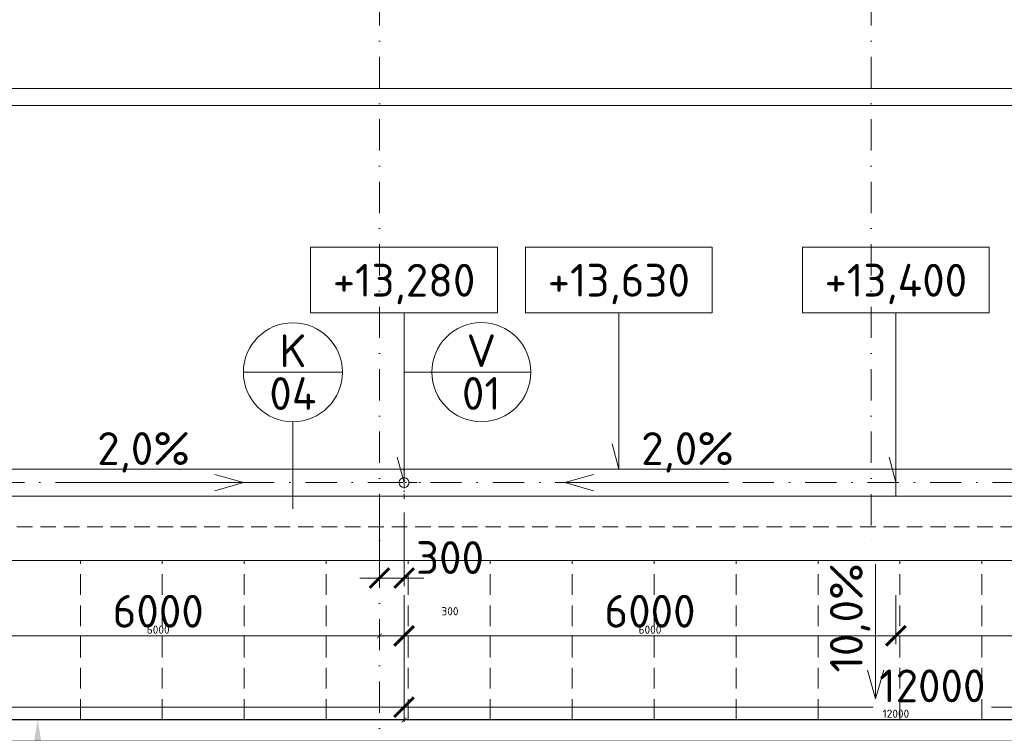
# Model space of a CAD drawing. Header units: millimetres. Extents: x -916886 to 3713765, y -2985421 to 1675785.
# Tile 102 of 256: x 25610 to 37623, y 174241 to 182946. Entities that reach past the tile are written whole.
import ezdxf
from ezdxf import colors
from ezdxf.entities.mleader import LeaderData, LeaderLine
from ezdxf.enums import TextEntityAlignment as Align
from ezdxf.math import Vec2, Vec3

# ---------------------------------------------------------------- set-up
doc = ezdxf.new("R2010")
doc.units = ezdxf.units.MM
for name, pattern in [('CENTERX2', [101.6, 63.5, -12.7, 12.7, -12.7]), ('DASHDOT', [25.4, 12.7, -6.35, 0, -6.35]), ('ČÁRKOVANÁ', [19.05, 12.7, -6.35])]:
    doc.linetypes.add(name, pattern=pattern)
doc.layers.get('Defpoints').update_dxf_attribs({"color": 8})
for name, color, linetype, lineweight in [('A99_N_kce-pohl', 1, 'Continuous', 9), ('A99_N_koty-200', 5, 'Continuous', 5), ('A99_N_koty-200 @ 200', 5, 'Continuous', 5), ('A99_N_koty-200 @ 50 (2)', 5, 'Continuous', 5), ('A99_N_koty-vysk', 160, 'Continuous', 9), ('A99_N_txt-popis-50 @ 200', 240, 'Continuous', 9), ('A99_N_znaceni 200', 5, 'Continuous', 5), ('A99_S_osy', 1, 'CENTERX2', 5)]:
    doc.layers.add(name, color=color, linetype=linetype, lineweight=lineweight)
doc.styles.add('A99_kota', font='isocpeur.ttf', dxfattribs={"height": 2})
doc.styles.add('A99_popis', font='isocpeur.ttf')
doc.styles.add('ad_popis 100', font='isocpeur.ttf', dxfattribs={"height": 200})
doc.dimstyles.new('A99_kota_200 new', dxfattribs={"dimscale": 200, "dimtxt": 2, "dimasz": 1.2, "dimexe": 0.5, "dimexo": 1.5, "dimgap": 0.5, "dimtad": 1, "dimdec": 0, "dimzin": 3, "dimdsep": 46, "dimtxsty": 'A99_kota', "dimblk": 'ARCHTICK', "dimcen": 2.5, "dimazin": 2, "dimtfac": 0.75, "dimtdec": 0, "dimtix": 1, "dimtmove": 2, "dimatfit": 0, "dimfxl": 0, "dimtolj": 1, "dimtzin": 0, "dimlwd": 5, "dimlwe": 5, "dimarcsym": 0})

# ---------------------------------------------------------------- blocks, each defined once
blk = doc.blocks.new('_ArchTick')
at = {"color": 0, "linetype": 'ByBlock', "const_width": 0.15}
blk.add_lwpolyline([(-0.5, -0.5), (0.5, 0.5)], dxfattribs=at)
blk = doc.blocks.new('*D3113')
at = {"layer": 'A99_N_koty-200', "color": 0, "linetype": 'Continuous', "lineweight": 5, "transparency": 16777216}
for p, q in [((5860, 182105), (5860, 182205)), ((150690, 182105), (150690, 182205)), ((5860, 182105), (150690, 182105))]:
    blk.add_line(p, q, dxfattribs=at)
at = {"layer": 'Defpoints', "color": 0, "linetype": 'Continuous', "lineweight": 0, "transparency": 16777216}
for p in [(150690, 182105), (150690, 182095), (5860, 181900)]:
    blk.add_point(p, dxfattribs=at)
at = {"layer": 'A99_N_koty-200', "color": 0, "linetype": 'Continuous', "lineweight": 5, "transparency": 16777216, "xscale": 240, "yscale": 240, "zscale": 240, "rotation": 180}
blk.add_blockref('_ArchTick', (5860, 182105), dxfattribs=at)
at = {"layer": 'A99_N_koty-200', "color": 0, "linetype": 'Continuous', "lineweight": 5, "transparency": 16777216, "xscale": 240, "yscale": 240, "zscale": 240}
blk.add_blockref('_ArchTick', (150690, 182105), dxfattribs=at)
at = {"layer": 'A99_N_koty-200', "color": 0, "linetype": 'Continuous', "transparency": 16777216, "insert": (76950, 182405), "char_height": 400, "attachment_point": 5, "style": 'A99_kota'}
blk.add_mtext('\\A1;144830', dxfattribs=at)
blk = doc.blocks.new('*D3114')
at = {"layer": 'A99_N_koty-200', "color": 0, "linetype": 'Continuous', "lineweight": 5, "transparency": 16777216}
for p, q in [((150690, 182020), (150690, 181875)), ((5860, 181900), (5860, 181925)), ((5860, 181900), (150690, 181900))]:
    blk.add_line(p, q, dxfattribs=at)
at = {"layer": 'Defpoints', "color": 0, "linetype": 'Continuous', "lineweight": 0, "transparency": 16777216}
for p in [(150690, 182095), (5860, 181900), (150690, 181900)]:
    blk.add_point(p, dxfattribs=at)
at = {"layer": 'A99_N_koty-200', "color": 0, "linetype": 'Continuous', "lineweight": 5, "transparency": 16777216, "xscale": 60, "yscale": 60, "zscale": 60, "rotation": 180}
blk.add_blockref('_ArchTick', (5860, 181900), dxfattribs=at)
at = {"layer": 'A99_N_koty-200', "color": 0, "linetype": 'Continuous', "lineweight": 5, "transparency": 16777216, "xscale": 60, "yscale": 60, "zscale": 60}
blk.add_blockref('_ArchTick', (150690, 181900), dxfattribs=at)
at = {"layer": 'A99_N_koty-200', "color": 0, "linetype": 'Continuous', "transparency": 16777216, "insert": (78275, 181975), "char_height": 100, "attachment_point": 5, "style": 'A99_kota'}
blk.add_mtext('\\A1;144830', dxfattribs=at)
blk = doc.blocks.new('*U62')
at = {"color": 0, "linetype": 'ByBlock'}
for p, q in [((5.7, -4), (5.7, -14.35)), ((5.7, -14.35), (5.286, -12.805))]:
    blk.add_line(p, q, dxfattribs=at)
blk.add_lwpolyline([(0, -4), (11.4, -4), (11.4, 0), (0, 0)], close=True, dxfattribs=at)
at = {"color": 0, "linetype": 'ByBlock', "style": 'A99_kota'}
for tag, p in [('VYSKA', (5.7, -2.241)), ('VYSKA_POPIS1', (5.7, -6.041)), ('VYSKA_POPIS2', (5.9, -9.541)), ('VYSKA_POPIS3', (5.9, -13.041))]:
    blk.add_attdef(tag, text='', height=2, dxfattribs=at).set_placement(p, align=Align.MIDDLE)
blk = doc.blocks.new('*D3693')
at = {"layer": 'A99_N_koty-200', "color": 0, "linetype": 'Continuous', "lineweight": 5, "transparency": 16777216}
for p, q in [((30000, 176935), (30000, 176035)), ((30300, 176935), (30300, 176035)), ((30000, 176135), (29760, 176135)), ((30000, 176135), (30300, 176135)), ((30300, 176135), (30540, 176135))]:
    blk.add_line(p, q, dxfattribs=at)
at = {"layer": 'Defpoints', "color": 0, "linetype": 'Continuous', "lineweight": 0, "transparency": 16777216}
for p in [(30000, 177300), (30300, 177300), (30300, 176135)]:
    blk.add_point(p, dxfattribs=at)
at = {"layer": 'A99_N_koty-200', "color": 0, "linetype": 'Continuous', "lineweight": 5, "transparency": 16777216, "xscale": 240, "yscale": 240, "zscale": 240}
blk.add_blockref('_ArchTick', (30000, 176135), dxfattribs=at)
at = {"layer": 'A99_N_koty-200', "color": 0, "linetype": 'Continuous', "lineweight": 5, "transparency": 16777216, "xscale": 240, "yscale": 240, "zscale": 240, "rotation": 180}
blk.add_blockref('_ArchTick', (30300, 176135), dxfattribs=at)
at = {"layer": 'A99_N_koty-200', "color": 0, "linetype": 'Continuous', "transparency": 16777216, "insert": (30860, 176385), "char_height": 400, "attachment_point": 5, "style": 'A99_kota'}
blk.add_mtext('\\A1;300', dxfattribs=at)
blk = doc.blocks.new('*D3694')
at = {"layer": 'A99_N_koty-200', "color": 0, "linetype": 'Continuous', "lineweight": 5, "transparency": 16777216}
for p, q in [((30000, 175630), (30000, 175405)), ((30300, 175630), (30300, 175405)), ((30000, 175430), (29940, 175430)), ((30000, 175430), (30300, 175430)), ((30300, 175430), (30360, 175430))]:
    blk.add_line(p, q, dxfattribs=at)
at = {"layer": 'Defpoints', "color": 0, "linetype": 'Continuous', "lineweight": 0, "transparency": 16777216}
for p in [(30000, 177300), (30300, 177300), (30300, 175430)]:
    blk.add_point(p, dxfattribs=at)
at = {"layer": 'A99_N_koty-200', "color": 0, "linetype": 'Continuous', "lineweight": 5, "transparency": 16777216, "xscale": 60, "yscale": 60, "zscale": 60}
blk.add_blockref('_ArchTick', (30000, 175430), dxfattribs=at)
at = {"layer": 'A99_N_koty-200', "color": 0, "linetype": 'Continuous', "lineweight": 5, "transparency": 16777216, "xscale": 60, "yscale": 60, "zscale": 60, "rotation": 180}
blk.add_blockref('_ArchTick', (30300, 175430), dxfattribs=at)
at = {"layer": 'A99_N_koty-200', "color": 0, "linetype": 'Continuous', "transparency": 16777216, "insert": (30860, 175730), "char_height": 100, "attachment_point": 5, "style": 'A99_kota'}
blk.add_mtext('\\A1;300', dxfattribs=at)
blk = doc.blocks.new('*D3696')
at = {"layer": 'A99_N_koty-200', "color": 0, "linetype": 'Continuous', "lineweight": 5, "transparency": 16777216}
for p, q in [((30300, 175360), (30300, 174460)), ((42300, 175360), (42300, 174460)), ((30300, 174560), (36025, 174560)), ((42300, 174560), (37465, 174560))]:
    blk.add_line(p, q, dxfattribs=at)
at = {"layer": 'Defpoints', "color": 0, "linetype": 'Continuous', "lineweight": 0, "transparency": 16777216}
for p in [(30300, 177300), (42300, 176835), (42300, 174560)]:
    blk.add_point(p, dxfattribs=at)
at = {"layer": 'A99_N_koty-200', "color": 0, "linetype": 'Continuous', "lineweight": 5, "transparency": 16777216, "xscale": 240, "yscale": 240, "zscale": 240, "rotation": 180}
blk.add_blockref('_ArchTick', (30300, 174560), dxfattribs=at)
at = {"layer": 'A99_N_koty-200', "color": 0, "linetype": 'Continuous', "lineweight": 5, "transparency": 16777216, "xscale": 240, "yscale": 240, "zscale": 240}
blk.add_blockref('_ArchTick', (42300, 174560), dxfattribs=at)
at = {"layer": 'A99_N_koty-200', "color": 0, "linetype": 'Continuous', "transparency": 16777216, "insert": (36745, 174820), "char_height": 400, "attachment_point": 5, "style": 'A99_kota'}
blk.add_mtext('\\A1;12000', dxfattribs=at)
blk = doc.blocks.new('*D3697')
at = {"layer": 'A99_N_koty-200', "color": 0, "linetype": 'Continuous', "lineweight": 5, "transparency": 16777216}
for p, q in [((30300, 174605), (30300, 174380)), ((42300, 174605), (42300, 174380)), ((30300, 174405), (42300, 174405))]:
    blk.add_line(p, q, dxfattribs=at)
at = {"layer": 'Defpoints', "color": 0, "linetype": 'Continuous', "lineweight": 0, "transparency": 16777216}
for p in [(30300, 177300), (42300, 176835), (42300, 174405)]:
    blk.add_point(p, dxfattribs=at)
at = {"layer": 'A99_N_koty-200', "color": 0, "linetype": 'Continuous', "lineweight": 5, "transparency": 16777216, "xscale": 60, "yscale": 60, "zscale": 60, "rotation": 180}
blk.add_blockref('_ArchTick', (30300, 174405), dxfattribs=at)
at = {"layer": 'A99_N_koty-200', "color": 0, "linetype": 'Continuous', "lineweight": 5, "transparency": 16777216, "xscale": 60, "yscale": 60, "zscale": 60}
blk.add_blockref('_ArchTick', (42300, 174405), dxfattribs=at)
at = {"layer": 'A99_N_koty-200', "color": 0, "linetype": 'Continuous', "transparency": 16777216, "insert": (36300, 174480), "char_height": 100, "attachment_point": 5, "style": 'A99_kota'}
blk.add_mtext('\\A1;12000', dxfattribs=at)
blk = doc.blocks.new('*D3699')
at = {"layer": 'A99_N_koty-200', "color": 0, "linetype": 'Continuous', "lineweight": 5, "transparency": 16777216}
for p, q in [((30300, 175925), (30300, 175330)), ((36300, 175925), (36300, 175330)), ((30300, 175430), (36300, 175430))]:
    blk.add_line(p, q, dxfattribs=at)
at = {"layer": 'Defpoints', "color": 0, "linetype": 'Continuous', "lineweight": 0, "transparency": 16777216}
for p in [(30300, 176225), (36300, 176225), (36300, 175430)]:
    blk.add_point(p, dxfattribs=at)
at = {"layer": 'A99_N_koty-200', "color": 0, "linetype": 'Continuous', "lineweight": 5, "transparency": 16777216, "xscale": 240, "yscale": 240, "zscale": 240, "rotation": 180}
blk.add_blockref('_ArchTick', (30300, 175430), dxfattribs=at)
at = {"layer": 'A99_N_koty-200', "color": 0, "linetype": 'Continuous', "lineweight": 5, "transparency": 16777216, "xscale": 240, "yscale": 240, "zscale": 240}
blk.add_blockref('_ArchTick', (36300, 175430), dxfattribs=at)
at = {"layer": 'A99_N_koty-200', "color": 0, "linetype": 'Continuous', "transparency": 16777216, "insert": (33300, 175730), "char_height": 400, "attachment_point": 5, "style": 'A99_kota'}
blk.add_mtext('\\A1;6000', dxfattribs=at)
blk = doc.blocks.new('*D3700')
at = {"layer": 'A99_N_koty-200', "color": 0, "linetype": 'Continuous', "lineweight": 5, "transparency": 16777216}
for p, q in [((30300, 175630), (30300, 175405)), ((36300, 175630), (36300, 175405)), ((30300, 175430), (36300, 175430))]:
    blk.add_line(p, q, dxfattribs=at)
at = {"layer": 'Defpoints', "color": 0, "linetype": 'Continuous', "lineweight": 0, "transparency": 16777216}
for p in [(30300, 176225), (36300, 176225), (36300, 175430)]:
    blk.add_point(p, dxfattribs=at)
at = {"layer": 'A99_N_koty-200', "color": 0, "linetype": 'Continuous', "lineweight": 5, "transparency": 16777216, "xscale": 60, "yscale": 60, "zscale": 60, "rotation": 180}
blk.add_blockref('_ArchTick', (30300, 175430), dxfattribs=at)
at = {"layer": 'A99_N_koty-200', "color": 0, "linetype": 'Continuous', "lineweight": 5, "transparency": 16777216, "xscale": 60, "yscale": 60, "zscale": 60}
blk.add_blockref('_ArchTick', (36300, 175430), dxfattribs=at)
at = {"layer": 'A99_N_koty-200', "color": 0, "linetype": 'Continuous', "transparency": 16777216, "insert": (33300, 175505), "char_height": 100, "attachment_point": 5, "style": 'A99_kota'}
blk.add_mtext('\\A1;6000', dxfattribs=at)
blk = doc.blocks.new('*D3702')
at = {"layer": 'A99_N_koty-200', "color": 0, "linetype": 'Continuous', "lineweight": 5, "transparency": 16777216}
for p, q in [((36300, 175925), (36300, 175330)), ((42300, 175925), (42300, 175330)), ((42300, 175430), (36300, 175430))]:
    blk.add_line(p, q, dxfattribs=at)
at = {"layer": 'Defpoints', "color": 0, "linetype": 'Continuous', "lineweight": 0, "transparency": 16777216}
for p in [(36300, 176225), (42300, 176225), (36300, 175430)]:
    blk.add_point(p, dxfattribs=at)
at = {"layer": 'A99_N_koty-200', "color": 0, "linetype": 'Continuous', "lineweight": 5, "transparency": 16777216, "xscale": 240, "yscale": 240, "zscale": 240, "rotation": 180}
blk.add_blockref('_ArchTick', (36300, 175430), dxfattribs=at)
at = {"layer": 'A99_N_koty-200', "color": 0, "linetype": 'Continuous', "lineweight": 5, "transparency": 16777216, "xscale": 240, "yscale": 240, "zscale": 240}
blk.add_blockref('_ArchTick', (42300, 175430), dxfattribs=at)
at = {"layer": 'A99_N_koty-200', "color": 0, "linetype": 'Continuous', "transparency": 16777216, "insert": (39300, 175730), "char_height": 400, "attachment_point": 5, "style": 'A99_kota'}
blk.add_mtext('\\A1;6000', dxfattribs=at)
blk = doc.blocks.new('*D3703')
at = {"layer": 'A99_N_koty-200', "color": 0, "linetype": 'Continuous', "lineweight": 5, "transparency": 16777216}
for p, q in [((36300, 175630), (36300, 175405)), ((42300, 175630), (42300, 175405)), ((42300, 175430), (36300, 175430))]:
    blk.add_line(p, q, dxfattribs=at)
at = {"layer": 'Defpoints', "color": 0, "linetype": 'Continuous', "lineweight": 0, "transparency": 16777216}
for p in [(36300, 176225), (42300, 176225), (36300, 175430)]:
    blk.add_point(p, dxfattribs=at)
at = {"layer": 'A99_N_koty-200', "color": 0, "linetype": 'Continuous', "lineweight": 5, "transparency": 16777216, "xscale": 60, "yscale": 60, "zscale": 60, "rotation": 180}
blk.add_blockref('_ArchTick', (36300, 175430), dxfattribs=at)
at = {"layer": 'A99_N_koty-200', "color": 0, "linetype": 'Continuous', "lineweight": 5, "transparency": 16777216, "xscale": 60, "yscale": 60, "zscale": 60}
blk.add_blockref('_ArchTick', (42300, 175430), dxfattribs=at)
at = {"layer": 'A99_N_koty-200', "color": 0, "linetype": 'Continuous', "transparency": 16777216, "insert": (39300, 175505), "char_height": 100, "attachment_point": 5, "style": 'A99_kota'}
blk.add_mtext('\\A1;6000', dxfattribs=at)
blk = doc.blocks.new('*D3759')
at = {"layer": 'A99_N_koty-200', "color": 0, "linetype": 'Continuous', "lineweight": 5, "transparency": 16777216}
for p, q in [((18300, 175360), (18300, 174460)), ((30300, 175360), (30300, 174460)), ((18300, 174560), (30300, 174560))]:
    blk.add_line(p, q, dxfattribs=at)
at = {"layer": 'Defpoints', "color": 0, "linetype": 'Continuous', "lineweight": 0, "transparency": 16777216}
for p in [(18300, 176835), (30300, 176835), (30300, 174560)]:
    blk.add_point(p, dxfattribs=at)
at = {"layer": 'A99_N_koty-200', "color": 0, "linetype": 'Continuous', "lineweight": 5, "transparency": 16777216, "xscale": 240, "yscale": 240, "zscale": 240, "rotation": 180}
blk.add_blockref('_ArchTick', (18300, 174560), dxfattribs=at)
at = {"layer": 'A99_N_koty-200', "color": 0, "linetype": 'Continuous', "lineweight": 5, "transparency": 16777216, "xscale": 240, "yscale": 240, "zscale": 240}
blk.add_blockref('_ArchTick', (30300, 174560), dxfattribs=at)
at = {"layer": 'A99_N_koty-200', "color": 0, "linetype": 'Continuous', "transparency": 16777216, "insert": (24300, 174860), "char_height": 400, "attachment_point": 5, "style": 'A99_kota'}
blk.add_mtext('\\A1;12000', dxfattribs=at)
blk = doc.blocks.new('*D3760')
at = {"layer": 'A99_N_koty-200', "color": 0, "linetype": 'Continuous', "lineweight": 5, "transparency": 16777216}
for p, q in [((18300, 174605), (18300, 174380)), ((30300, 174605), (30300, 174380)), ((18300, 174405), (30300, 174405))]:
    blk.add_line(p, q, dxfattribs=at)
at = {"layer": 'Defpoints', "color": 0, "linetype": 'Continuous', "lineweight": 0, "transparency": 16777216}
for p in [(18300, 176835), (30300, 176835), (30300, 174405)]:
    blk.add_point(p, dxfattribs=at)
at = {"layer": 'A99_N_koty-200', "color": 0, "linetype": 'Continuous', "lineweight": 5, "transparency": 16777216, "xscale": 60, "yscale": 60, "zscale": 60, "rotation": 180}
blk.add_blockref('_ArchTick', (18300, 174405), dxfattribs=at)
at = {"layer": 'A99_N_koty-200', "color": 0, "linetype": 'Continuous', "lineweight": 5, "transparency": 16777216, "xscale": 60, "yscale": 60, "zscale": 60}
blk.add_blockref('_ArchTick', (30300, 174405), dxfattribs=at)
at = {"layer": 'A99_N_koty-200', "color": 0, "linetype": 'Continuous', "transparency": 16777216, "insert": (24300, 174480), "char_height": 100, "attachment_point": 5, "style": 'A99_kota'}
blk.add_mtext('\\A1;12000', dxfattribs=at)
blk = doc.blocks.new('*D3765')
at = {"layer": 'A99_N_koty-200', "color": 0, "linetype": 'Continuous', "lineweight": 5, "transparency": 16777216}
for p, q in [((24300, 175925), (24300, 175330)), ((30300, 175925), (30300, 175330)), ((30300, 175430), (24300, 175430))]:
    blk.add_line(p, q, dxfattribs=at)
at = {"layer": 'Defpoints', "color": 0, "linetype": 'Continuous', "lineweight": 0, "transparency": 16777216}
for p in [(24300, 176225), (30300, 176225), (24300, 175430)]:
    blk.add_point(p, dxfattribs=at)
at = {"layer": 'A99_N_koty-200', "color": 0, "linetype": 'Continuous', "lineweight": 5, "transparency": 16777216, "xscale": 240, "yscale": 240, "zscale": 240, "rotation": 180}
blk.add_blockref('_ArchTick', (24300, 175430), dxfattribs=at)
at = {"layer": 'A99_N_koty-200', "color": 0, "linetype": 'Continuous', "lineweight": 5, "transparency": 16777216, "xscale": 240, "yscale": 240, "zscale": 240}
blk.add_blockref('_ArchTick', (30300, 175430), dxfattribs=at)
at = {"layer": 'A99_N_koty-200', "color": 0, "linetype": 'Continuous', "transparency": 16777216, "insert": (27300, 175730), "char_height": 400, "attachment_point": 5, "style": 'A99_kota'}
blk.add_mtext('\\A1;6000', dxfattribs=at)
blk = doc.blocks.new('*D3766')
at = {"layer": 'A99_N_koty-200', "color": 0, "linetype": 'Continuous', "lineweight": 5, "transparency": 16777216}
for p, q in [((24300, 175630), (24300, 175405)), ((30300, 175630), (30300, 175405)), ((30300, 175430), (24300, 175430))]:
    blk.add_line(p, q, dxfattribs=at)
at = {"layer": 'Defpoints', "color": 0, "linetype": 'Continuous', "lineweight": 0, "transparency": 16777216}
for p in [(24300, 176225), (30300, 176225), (24300, 175430)]:
    blk.add_point(p, dxfattribs=at)
at = {"layer": 'A99_N_koty-200', "color": 0, "linetype": 'Continuous', "lineweight": 5, "transparency": 16777216, "xscale": 60, "yscale": 60, "zscale": 60, "rotation": 180}
blk.add_blockref('_ArchTick', (24300, 175430), dxfattribs=at)
at = {"layer": 'A99_N_koty-200', "color": 0, "linetype": 'Continuous', "lineweight": 5, "transparency": 16777216, "xscale": 60, "yscale": 60, "zscale": 60}
blk.add_blockref('_ArchTick', (30300, 175430), dxfattribs=at)
at = {"layer": 'A99_N_koty-200', "color": 0, "linetype": 'Continuous', "transparency": 16777216, "insert": (27300, 175505), "char_height": 100, "attachment_point": 5, "style": 'A99_kota'}
blk.add_mtext('\\A1;6000', dxfattribs=at)
blk = doc.blocks.new('*D3768')
at = {"layer": 'A99_N_koty-200', "color": 0, "linetype": 'Continuous', "lineweight": 5, "transparency": 16777216}
for p, q in [((30300, 175925), (30300, 175330)), ((36300, 175925), (36300, 175330)), ((30300, 175430), (36300, 175430))]:
    blk.add_line(p, q, dxfattribs=at)
at = {"layer": 'Defpoints', "color": 0, "linetype": 'Continuous', "lineweight": 0, "transparency": 16777216}
for p in [(30300, 176225), (36300, 176225), (36300, 175430)]:
    blk.add_point(p, dxfattribs=at)
at = {"layer": 'A99_N_koty-200', "color": 0, "linetype": 'Continuous', "lineweight": 5, "transparency": 16777216, "xscale": 240, "yscale": 240, "zscale": 240, "rotation": 180}
blk.add_blockref('_ArchTick', (30300, 175430), dxfattribs=at)
at = {"layer": 'A99_N_koty-200', "color": 0, "linetype": 'Continuous', "lineweight": 5, "transparency": 16777216, "xscale": 240, "yscale": 240, "zscale": 240}
blk.add_blockref('_ArchTick', (36300, 175430), dxfattribs=at)
at = {"layer": 'A99_N_koty-200', "color": 0, "linetype": 'Continuous', "transparency": 16777216, "insert": (33300, 175730), "char_height": 400, "attachment_point": 5, "style": 'A99_kota'}
blk.add_mtext('\\A1;6000', dxfattribs=at)
blk = doc.blocks.new('*D3769')
at = {"layer": 'A99_N_koty-200', "color": 0, "linetype": 'Continuous', "lineweight": 5, "transparency": 16777216}
for p, q in [((30300, 175630), (30300, 175405)), ((36300, 175630), (36300, 175405)), ((30300, 175430), (36300, 175430))]:
    blk.add_line(p, q, dxfattribs=at)
at = {"layer": 'Defpoints', "color": 0, "linetype": 'Continuous', "lineweight": 0, "transparency": 16777216}
for p in [(30300, 176225), (36300, 176225), (36300, 175430)]:
    blk.add_point(p, dxfattribs=at)
at = {"layer": 'A99_N_koty-200', "color": 0, "linetype": 'Continuous', "lineweight": 5, "transparency": 16777216, "xscale": 60, "yscale": 60, "zscale": 60, "rotation": 180}
blk.add_blockref('_ArchTick', (30300, 175430), dxfattribs=at)
at = {"layer": 'A99_N_koty-200', "color": 0, "linetype": 'Continuous', "lineweight": 5, "transparency": 16777216, "xscale": 60, "yscale": 60, "zscale": 60}
blk.add_blockref('_ArchTick', (36300, 175430), dxfattribs=at)
at = {"layer": 'A99_N_koty-200', "color": 0, "linetype": 'Continuous', "transparency": 16777216, "insert": (33300, 175505), "char_height": 100, "attachment_point": 5, "style": 'A99_kota'}
blk.add_mtext('\\A1;6000', dxfattribs=at)
blk = doc.blocks.new('*D3771')
at = {"layer": 'A99_N_koty-200', "color": 0, "linetype": 'Continuous', "lineweight": 5, "transparency": 16777216}
for p, q in [((36300, 175925), (36300, 175330)), ((42300, 175925), (42300, 175330)), ((42300, 175430), (36300, 175430))]:
    blk.add_line(p, q, dxfattribs=at)
at = {"layer": 'Defpoints', "color": 0, "linetype": 'Continuous', "lineweight": 0, "transparency": 16777216}
for p in [(36300, 176225), (42300, 176225), (36300, 175430)]:
    blk.add_point(p, dxfattribs=at)
at = {"layer": 'A99_N_koty-200', "color": 0, "linetype": 'Continuous', "lineweight": 5, "transparency": 16777216, "xscale": 240, "yscale": 240, "zscale": 240, "rotation": 180}
blk.add_blockref('_ArchTick', (36300, 175430), dxfattribs=at)
at = {"layer": 'A99_N_koty-200', "color": 0, "linetype": 'Continuous', "lineweight": 5, "transparency": 16777216, "xscale": 240, "yscale": 240, "zscale": 240}
blk.add_blockref('_ArchTick', (42300, 175430), dxfattribs=at)
at = {"layer": 'A99_N_koty-200', "color": 0, "linetype": 'Continuous', "transparency": 16777216, "insert": (39300, 175730), "char_height": 400, "attachment_point": 5, "style": 'A99_kota'}
blk.add_mtext('\\A1;6000', dxfattribs=at)
blk = doc.blocks.new('*D3772')
at = {"layer": 'A99_N_koty-200', "color": 0, "linetype": 'Continuous', "lineweight": 5, "transparency": 16777216}
for p, q in [((36300, 175630), (36300, 175405)), ((42300, 175630), (42300, 175405)), ((42300, 175430), (36300, 175430))]:
    blk.add_line(p, q, dxfattribs=at)
at = {"layer": 'Defpoints', "color": 0, "linetype": 'Continuous', "lineweight": 0, "transparency": 16777216}
for p in [(36300, 176225), (42300, 176225), (36300, 175430)]:
    blk.add_point(p, dxfattribs=at)
at = {"layer": 'A99_N_koty-200', "color": 0, "linetype": 'Continuous', "lineweight": 5, "transparency": 16777216, "xscale": 60, "yscale": 60, "zscale": 60, "rotation": 180}
blk.add_blockref('_ArchTick', (36300, 175430), dxfattribs=at)
at = {"layer": 'A99_N_koty-200', "color": 0, "linetype": 'Continuous', "lineweight": 5, "transparency": 16777216, "xscale": 60, "yscale": 60, "zscale": 60}
blk.add_blockref('_ArchTick', (42300, 175430), dxfattribs=at)
at = {"layer": 'A99_N_koty-200', "color": 0, "linetype": 'Continuous', "transparency": 16777216, "insert": (39300, 175505), "char_height": 100, "attachment_point": 5, "style": 'A99_kota'}
blk.add_mtext('\\A1;6000', dxfattribs=at)
blk = doc.blocks.new('*U20')
at = {"color": 0, "linetype": 'ByBlock'}
blk.add_line((-3.02, 0), (3.02, 0), dxfattribs=at)
blk.add_circle((0, 0), 3.02, dxfattribs=at)
at = {"color": 0, "linetype": 'ByBlock', "style": 'A99_popis'}
for tag, p in [('KATEGORIE', (0, 1.31)), ('PRVEK', (0, -1.298))]:
    blk.add_attdef(tag, text='', height=2, dxfattribs=at).set_placement(p, align=Align.MIDDLE_CENTER)
blk = doc.blocks.new('*U125')
at = {"color": 0, "linetype": 'ByBlock'}
for p, q in [((5.7, -4), (5.7, -13.525)), ((5.7, -13.525), (5.286, -11.98))]:
    blk.add_line(p, q, dxfattribs=at)
blk.add_lwpolyline([(0, -4), (11.4, -4), (11.4, 0), (0, 0)], close=True, dxfattribs=at)
at = {"color": 0, "linetype": 'ByBlock', "style": 'A99_kota'}
for tag, p in [('VYSKA', (5.7, -2.241)), ('VYSKA_POPIS1', (5.7, -6.041)), ('VYSKA_POPIS2', (5.9, -9.541)), ('VYSKA_POPIS3', (5.9, -13.041))]:
    blk.add_attdef(tag, text='', height=2, dxfattribs=at).set_placement(p, align=Align.MIDDLE)
blk = doc.blocks.new('*U4760')
at = {"layer": 'A99_N_koty-200 @ 200', "linetype": 'Continuous'}
dim = blk.add_linear_dim(base=(150690, 182105), p1=(5860, 181900), p2=(150690, 182095), dimstyle='A99_kota_200 new', override={"dimscale": 200, "dimtix": 1, "dimtofl": 1, "dimtmove": 2, "dimatfit": 0}, dxfattribs=at)
dim.commit()
dim.dimension.update_dxf_attribs({"geometry": '*D3113', "text_midpoint": (76950, 182405), "dimtype": 128})
at = {"layer": 'A99_N_koty-200 @ 50 (2)', "linetype": 'Continuous'}
dim = blk.add_linear_dim(base=(150690, 181900), p1=(5860, 181900), p2=(150690, 182095), dimstyle='A99_kota_200 new', override={"dimscale": 50, "dimtix": 1, "dimtofl": 1, "dimtmove": 2, "dimatfit": 0}, dxfattribs=at)
dim.commit()
dim.dimension.update_dxf_attribs({"geometry": '*D3114', "text_midpoint": (78275, 181975)})
blk = doc.blocks.new('*U4915')
at = {"layer": 'A99_N_koty-200 @ 200', "linetype": 'Continuous'}
dim = blk.add_linear_dim(base=(30300, 176135), p1=(30000, 177300), p2=(30300, 177300), dimstyle='A99_kota_200 new', override={"dimscale": 200, "dimtix": 1, "dimtofl": 1, "dimtmove": 2, "dimatfit": 0}, dxfattribs=at)
dim.commit()
dim.dimension.update_dxf_attribs({"geometry": '*D3693', "text_midpoint": (30860, 176385), "dimtype": 128})
at = {"layer": 'A99_N_koty-200 @ 50 (2)', "linetype": 'Continuous'}
dim = blk.add_linear_dim(base=(30300, 175430), p1=(30000, 177300), p2=(30300, 177300), dimstyle='A99_kota_200 new', override={"dimscale": 50, "dimtix": 1, "dimtofl": 1, "dimtmove": 2, "dimatfit": 0}, dxfattribs=at)
dim.commit()
dim.dimension.update_dxf_attribs({"geometry": '*D3694', "text_midpoint": (30860, 175730), "dimtype": 128})
blk = doc.blocks.new('*U4916')
at = {"layer": 'A99_N_koty-200 @ 200', "linetype": 'Continuous'}
dim = blk.add_linear_dim(base=(42300, 174560), p1=(30300, 177300), p2=(42300, 176835), dimstyle='A99_kota_200 new', override={"dimscale": 200, "dimtix": 1, "dimtofl": 1, "dimtmove": 2, "dimatfit": 0}, dxfattribs=at)
dim.commit()
dim.dimension.update_dxf_attribs({"geometry": '*D3696', "text_midpoint": (36745, 174820), "dimtype": 128})
at = {"layer": 'A99_N_koty-200 @ 50 (2)', "linetype": 'Continuous'}
dim = blk.add_linear_dim(base=(42300, 174405), p1=(30300, 177300), p2=(42300, 176835), dimstyle='A99_kota_200 new', override={"dimscale": 50, "dimtix": 1, "dimtofl": 1, "dimtmove": 2, "dimatfit": 0}, dxfattribs=at)
dim.commit()
dim.dimension.update_dxf_attribs({"geometry": '*D3697', "text_midpoint": (36300, 174480)})
blk = doc.blocks.new('*U4917')
at = {"layer": 'A99_N_koty-200 @ 200', "linetype": 'Continuous'}
dim = blk.add_linear_dim(base=(36300, 175430), p1=(30300, 176225), p2=(36300, 176225), dimstyle='A99_kota_200 new', override={"dimscale": 200, "dimtix": 1, "dimtofl": 1, "dimtmove": 2, "dimatfit": 0}, dxfattribs=at)
dim.commit()
dim.dimension.update_dxf_attribs({"geometry": '*D3699', "text_midpoint": (33300, 175730)})
at = {"layer": 'A99_N_koty-200 @ 50 (2)', "linetype": 'Continuous'}
dim = blk.add_linear_dim(base=(36300, 175430), p1=(30300, 176225), p2=(36300, 176225), dimstyle='A99_kota_200 new', override={"dimscale": 50, "dimtix": 1, "dimtofl": 1, "dimtmove": 2, "dimatfit": 0}, dxfattribs=at)
dim.commit()
dim.dimension.update_dxf_attribs({"geometry": '*D3700', "text_midpoint": (33300, 175505)})
blk = doc.blocks.new('*U4918')
at = {"layer": 'A99_N_koty-200 @ 200', "linetype": 'Continuous'}
dim = blk.add_linear_dim(base=(36300, 175430), p1=(42300, 176225), p2=(36300, 176225), angle=180, dimstyle='A99_kota_200 new', override={"dimscale": 200, "dimtix": 1, "dimtofl": 1, "dimtmove": 2, "dimatfit": 0}, dxfattribs=at)
dim.commit()
dim.dimension.update_dxf_attribs({"geometry": '*D3702', "text_midpoint": (39300, 175730)})
at = {"layer": 'A99_N_koty-200 @ 50 (2)', "linetype": 'Continuous'}
dim = blk.add_linear_dim(base=(36300, 175430), p1=(42300, 176225), p2=(36300, 176225), angle=180, dimstyle='A99_kota_200 new', override={"dimscale": 50, "dimtix": 1, "dimtofl": 1, "dimtmove": 2, "dimatfit": 0}, dxfattribs=at)
dim.commit()
dim.dimension.update_dxf_attribs({"geometry": '*D3703', "text_midpoint": (39300, 175505)})
blk = doc.blocks.new('*U4937')
at = {"layer": 'A99_N_koty-200 @ 200', "linetype": 'Continuous'}
dim = blk.add_linear_dim(base=(30300, 174560), p1=(18300, 176835), p2=(30300, 176835), dimstyle='A99_kota_200 new', override={"dimscale": 200, "dimtix": 1, "dimtofl": 1, "dimtmove": 2, "dimatfit": 0}, dxfattribs=at)
dim.commit()
dim.dimension.update_dxf_attribs({"geometry": '*D3759', "text_midpoint": (24300, 174860)})
at = {"layer": 'A99_N_koty-200 @ 50 (2)', "linetype": 'Continuous'}
dim = blk.add_linear_dim(base=(30300, 174405), p1=(18300, 176835), p2=(30300, 176835), dimstyle='A99_kota_200 new', override={"dimscale": 50, "dimtix": 1, "dimtofl": 1, "dimtmove": 2, "dimatfit": 0}, dxfattribs=at)
dim.commit()
dim.dimension.update_dxf_attribs({"geometry": '*D3760', "text_midpoint": (24300, 174480)})
blk = doc.blocks.new('*U4939')
at = {"layer": 'A99_N_koty-200 @ 200', "linetype": 'Continuous'}
dim = blk.add_linear_dim(base=(24300, 175430), p1=(30300, 176225), p2=(24300, 176225), angle=180, dimstyle='A99_kota_200 new', override={"dimscale": 200, "dimtix": 1, "dimtofl": 1, "dimtmove": 2, "dimatfit": 0}, dxfattribs=at)
dim.commit()
dim.dimension.update_dxf_attribs({"geometry": '*D3765', "text_midpoint": (27300, 175730)})
at = {"layer": 'A99_N_koty-200 @ 50 (2)', "linetype": 'Continuous'}
dim = blk.add_linear_dim(base=(24300, 175430), p1=(30300, 176225), p2=(24300, 176225), angle=180, dimstyle='A99_kota_200 new', override={"dimscale": 50, "dimtix": 1, "dimtofl": 1, "dimtmove": 2, "dimatfit": 0}, dxfattribs=at)
dim.commit()
dim.dimension.update_dxf_attribs({"geometry": '*D3766', "text_midpoint": (27300, 175505)})
blk = doc.blocks.new('*U4940')
at = {"layer": 'A99_N_koty-200 @ 200', "linetype": 'Continuous'}
dim = blk.add_linear_dim(base=(36300, 175430), p1=(30300, 176225), p2=(36300, 176225), dimstyle='A99_kota_200 new', override={"dimscale": 200, "dimtix": 1, "dimtofl": 1, "dimtmove": 2, "dimatfit": 0}, dxfattribs=at)
dim.commit()
dim.dimension.update_dxf_attribs({"geometry": '*D3768', "text_midpoint": (33300, 175730)})
at = {"layer": 'A99_N_koty-200 @ 50 (2)', "linetype": 'Continuous'}
dim = blk.add_linear_dim(base=(36300, 175430), p1=(30300, 176225), p2=(36300, 176225), dimstyle='A99_kota_200 new', override={"dimscale": 50, "dimtix": 1, "dimtofl": 1, "dimtmove": 2, "dimatfit": 0}, dxfattribs=at)
dim.commit()
dim.dimension.update_dxf_attribs({"geometry": '*D3769', "text_midpoint": (33300, 175505)})
blk = doc.blocks.new('*U4941')
at = {"layer": 'A99_N_koty-200 @ 200', "linetype": 'Continuous'}
dim = blk.add_linear_dim(base=(36300, 175430), p1=(42300, 176225), p2=(36300, 176225), angle=180, dimstyle='A99_kota_200 new', override={"dimscale": 200, "dimtix": 1, "dimtofl": 1, "dimtmove": 2, "dimatfit": 0}, dxfattribs=at)
dim.commit()
dim.dimension.update_dxf_attribs({"geometry": '*D3771', "text_midpoint": (39300, 175730)})
at = {"layer": 'A99_N_koty-200 @ 50 (2)', "linetype": 'Continuous'}
dim = blk.add_linear_dim(base=(36300, 175430), p1=(42300, 176225), p2=(36300, 176225), angle=180, dimstyle='A99_kota_200 new', override={"dimscale": 50, "dimtix": 1, "dimtofl": 1, "dimtmove": 2, "dimatfit": 0}, dxfattribs=at)
dim.commit()
dim.dimension.update_dxf_attribs({"geometry": '*D3772', "text_midpoint": (39300, 175505)})

msp = doc.modelspace()

# ---------------------------------------------------------------- linework, layer by layer
at = {"layer": 'A99_N_kce-pohl', "linetype": 'ČÁRKOVANÁ', "lineweight": 9, "ltscale": 15}
msp.add_line((5860, 176760), (150690, 176760), dxfattribs=at)
at = {"layer": 'A99_N_kce-pohl', "linetype": 'Continuous', "ltscale": 25}
msp.add_lwpolyline([(150690, 177135), (150690, 177465), (6000, 177465), (6000, 177135)], close=True, dxfattribs=at)
at = {"layer": 'A99_N_kce-pohl', "linetype": 'DASHDOT', "lineweight": 5, "ltscale": 5}
for points in [[(30300, 177100), (30300, 177500)], [(30100, 177300), (30500, 177300)]]:
    msp.add_lwpolyline(points, dxfattribs=at)
at = {"layer": 'A99_N_kce-pohl', "linetype": 'Continuous', "ltscale": 25}
msp.add_lwpolyline([(36300, 177135), (36300, 177465)], dxfattribs=at)
msp.add_lwpolyline([(36300, 177135), (36300, 177465)], dxfattribs=at)
at = {"layer": 'A99_N_kce-pohl', "linetype": 'Continuous', "lineweight": 9, "ltscale": 15}
msp.add_lwpolyline([(138875.5, 176350), (7180, 176350)], dxfattribs=at)
at = {"layer": 'A99_N_kce-pohl', "color": 30, "linetype": 'ČÁRKOVANÁ', "lineweight": 5, "ltscale": 20, "true_color": 0xff6e3d}
for points in [[(26350, 174405), (26350, 176350)], [(27350, 174405), (27350, 176350)], [(28350, 174405), (28350, 176350)], [(29350, 174405), (29350, 176350)], [(30350, 174405), (30350, 176350)], [(31350, 174405), (31350, 176350)], [(32350, 174405), (32350, 176350)], [(33350, 174405), (33350, 176350)], [(34350, 174405), (34350, 176350)], [(35350, 174405), (35350, 176350)], [(36350, 174405), (36350, 176350)], [(37350, 174405), (37350, 176350)]]:
    msp.add_lwpolyline(points, dxfattribs=at)
at = {"layer": 'A99_N_kce-pohl', "color": 1, "linetype": 'Continuous', "lineweight": 9, "ltscale": 25}
msp.add_lwpolyline([(138352.5, 174145), (138352.5, 174410), (7350, 174410), (7350, 174145)], close=True, dxfattribs=at)
at = {"layer": 'A99_N_kce-pohl', "linetype": 'Continuous'}
msp.add_circle((30300, 177300), 60, dxfattribs=at)
at = {"layer": 'A99_N_koty-vysk'}
for points in [[(28340, 177300), (27990, 177400)], [(32260, 177300), (32610, 177400)], [(32260, 177300), (32610, 177400)], [(28340, 177300), (26340, 177300)], [(28340, 177300), (27990, 177200)], [(32260, 177300), (34260, 177300)], [(32260, 177300), (32610, 177200)], [(32260, 177300), (34260, 177300)], [(32260, 177300), (32610, 177200)], [(36052.5, 174662.5), (36052.5, 176305)], [(36052.5, 174662.5), (35952.5, 175012.5)], [(36052.5, 174662.5), (36152.5, 175012.5)]]:
    msp.add_lwpolyline(points, dxfattribs=at)
at = {"layer": 'A99_N_znaceni 200'}
for points in [[(30638.5, 178646.5), (30300, 178646.5)], [(28943.4, 178041.4), (28943.4, 176980.3)]]:
    msp.add_lwpolyline(points, dxfattribs=at)
at = {"layer": 'A99_S_osy', "linetype": 'DASHDOT', "lineweight": 5, "ltscale": 30}
for points in [[(30000, 264800), (30000, 146890)], [(36000, 264800), (36000, 176462.5)], [(177325, 177300), (4375, 177300)]]:
    msp.add_lwpolyline(points, dxfattribs=at)

# ---------------------------------------------------------------- block references
at = {"layer": 'A99_N_koty-200', "color": 4, "linetype": 'Continuous', "lineweight": 0}
for name in ['*U4760', '*U4915', '*U4916', '*U4937', '*U4939', '*U4917', '*U4940', '*U4918', '*U4941']:
    msp.add_blockref(name, (0, 0), dxfattribs=at)
at = {"layer": 'A99_N_koty-vysk', "xscale": 200, "yscale": 200, "zscale": 200}
for name, p, values in [('*U62', (29160, 180170), {'VYSKA': '+13,280'}), ('*U125', (31780, 180170), {'VYSKA': '+13,630'}), ('*U62', (35160, 180170), {'VYSKA': '+13,400'}), ('*U62', (35160, 180170), {'VYSKA': '+13,400'})]:
    msp.add_blockref(name, p, dxfattribs=at).add_auto_attribs(values)
at = {"layer": 'A99_N_znaceni 200', "xscale": 200, "yscale": 200, "zscale": 200}
for p, values in [((28943.4, 178645.3), {'KATEGORIE': 'K', 'PRVEK': '04'}), ((31242.5, 178646.5), {'KATEGORIE': 'V', 'PRVEK': '01'})]:
    msp.add_blockref('*U20', p, dxfattribs=at).add_auto_attribs(values)

# ---------------------------------------------------------------- texts
at = {"layer": 'A99_N_koty-vysk', "char_height": 400, "style": 'ad_popis 100'}
for insert, attachment_point in [((27687, 177915), 3), ((33192.5, 177915), 1)]:
    msp.add_mtext_dynamic_manual_height_columns('2,0%', width=673.852, gutter_width=2000, heights=[0], dxfattribs=dict(at, insert=insert, attachment_point=attachment_point))
at = {"layer": 'A99_N_koty-vysk', "insert": (35495.2, 174982.5), "char_height": 400, "attachment_point": 1, "rotation": 90, "style": 'ad_popis 100'}
msp.add_mtext_dynamic_manual_height_columns('10,0%', width=673.852, gutter_width=2000, heights=[0], dxfattribs=at)

# ---------------------------------------------------------------- leaders
at = {"layer": 'A99_N_txt-popis-50 @ 200', "lineweight": 9}
ml = msp.add_multileader_mtext('Standard', dxfattribs=at)
ml.set_content('\\A1;{\\C256;odvodňovací žlab se nemění,\\Pna stavbě se provede kontrola}', color=1, style='A99_popis')
ml.set_leader_properties(color=256, linetype='ByLayer', lineweight=-1)
ml.build(insert=Vec2(0, 0))
ml.multileader.update_dxf_attribs({"dogleg_length": 200, "arrow_head_size": 300, "scale": 200})
ctx = ml.context
ctx.base_point, ctx.scale, ctx.char_height, ctx.arrow_head_size, ctx.landing_gap_size, ctx.plane_origin = Vec3(26627.5, 172915), 200, 400, 300, 1000, Vec3(26075, 165489.2)
notes = []
notes.append((ctx, [(0, (1, 1, 0), (25827.5, 172915), (1, 0), 800, [(0, [(25830, 174410)], 0, [])])]))
ctx.mtext.insert, ctx.mtext.width, ctx.mtext.defined_height, ctx.mtext.flow_direction = Vec3(27627.5, 173175), 7914.793, 1247.5, 5
for ctx, leaders in notes:
    for number, flags, end, landing, length, lines in leaders:
        leader = LeaderData()
        leader.index, (leader.has_last_leader_line, leader.has_dogleg_vector, leader.attachment_direction) = number, flags
        leader.last_leader_point, leader.dogleg_vector, leader.dogleg_length = Vec3(end), Vec3(landing), length
        for number, points, colour, breaks in lines:
            line = LeaderLine()
            line.index, line.vertices, line.color, line.breaks = number, Vec3.list(points), colors.encode_raw_color(colour), breaks
            leader.lines.append(line)
        ctx.leaders.append(leader)

doc.saveas('drawing.dxf')
